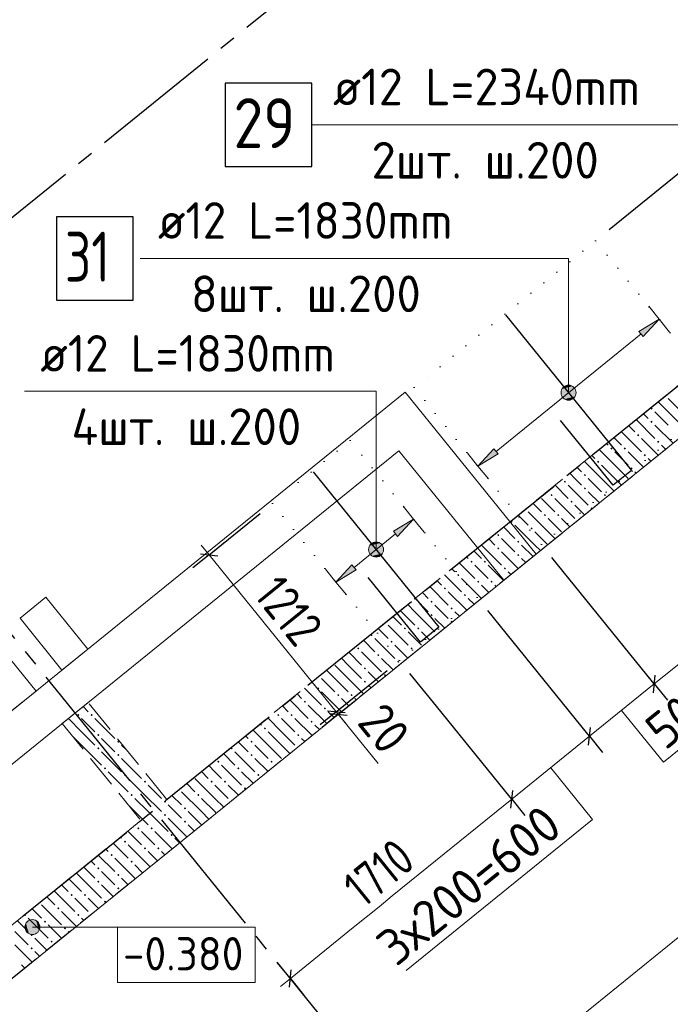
# Model space of a CAD drawing. Header units: millimetres. Extents: x 0 to 59400, y 0 to 42000.
# Tile 26 of 32: x 49489 to 53393, y 20063 to 25973. Entities that reach past the tile are written whole.
import ezdxf

# ---------------------------------------------------------------- set-up
doc = ezdxf.new("R2010")
doc.units = ezdxf.units.MM
for name, pattern in [('______2', [270, 200, -70]), ('______5', [1100, 800, -100, 100, -100]), ('______9', [100, 0, -100])]:
    doc.linetypes.add(name, pattern=pattern)
for name, color, linetype, lineweight in [('Standard', 7, 'Continuous', 25), ('ДОП Верх по У', 7, 'Continuous', 18), ('ЖБ Перекрытие верхний уровень_1', 7, 'Continuous', 18), ('ЖБ Перекрытие нижний уровень с отделкой', 7, 'Continuous', 13), ('Обрамление П-обр. равн.', 7, 'Continuous', 25), ('Общий01', 7, 'Continuous', 13), ('Позиционная метка номер позиции', 7, 'Continuous', 13), ('Размерная линия_ общее', 7, 'Continuous', 13)]:
    doc.layers.add(name, color=color, linetype=linetype, lineweight=lineweight)
doc.layers.add('ЖБ Стена верхний уровень', color=7, linetype='______2', lineweight=13, true_color=0x656565)
doc.layers.add('Оси', color=7, linetype='______5', lineweight=13, true_color=0x656565)
doc.styles.add('ISOCPEUR', font='txt')

msp = doc.modelspace()

# ---------------------------------------------------------------- hatches: boundary and pattern name
at = {"layer": 'ДОП Верх по У', "linetype": 'Continuous', "lineweight": 13, "transparency": 33554687}
for points in [[(53230.3, 24071.4), (53326.5, 24175.1), (53205.1, 24102.5)], [(51756.8, 22871.8), (51853, 22975.5), (51731.7, 22902.9)]]:
    msp.add_hatch(color=7, dxfattribs=at).paths.add_polyline_path(points)
for points in [[(52359.9, 23366.6), (52238.5, 23294), (52334.7, 23397.7)], [(51508.1, 22670.5), (51386.8, 22597.9), (51483, 22701.5)]]:
    msp.add_hatch(color=7, dxfattribs=at).paths.add_polyline_path(points, flags=16)
at = {"layer": 'ЖБ Стена верхний уровень', "linetype": 'Continuous', "lineweight": 18, "transparency": 33554687}
for points in [[(53274.1, 23639.6), (53280.6, 23646.1), (53287.1, 23639.6), (53280.6, 23633.1)], [(53274.1, 23559.6), (53280.6, 23566.1), (53287.1, 23559.6), (53280.6, 23553.1)], [(53194.1, 23479.6), (53200.6, 23486.1), (53207.1, 23479.6), (53200.6, 23473.1)], [(53034.1, 23399.6), (53040.6, 23406.1), (53047.1, 23399.6), (53040.6, 23393.1)], [(53114.1, 23399.6), (53120.6, 23406.1), (53127.1, 23399.6), (53120.6, 23393.1)], [(53314.1, 23439.6), (53320.6, 23446.1), (53327.1, 23439.6), (53320.6, 23433.1)], [(53234.1, 23359.6), (53240.6, 23366.1), (53247.1, 23359.6), (53240.6, 23353.1)], [(52954.1, 23319.6), (52960.6, 23326.1), (52967.1, 23319.6), (52960.6, 23313.1)], [(53154.1, 23279.6), (53160.6, 23286.1), (53167.1, 23279.6), (53160.6, 23273.1)], [(52874.1, 23239.6), (52880.6, 23246.1), (52887.1, 23239.6), (52880.6, 23233.1)], [(52754.1, 23199.6), (52760.6, 23206.1), (52767.1, 23199.6), (52760.6, 23193.1)], [(52674.1, 23119.6), (52680.6, 23126.1), (52687.1, 23119.6), (52680.6, 23113.1)], [(52874.1, 23159.6), (52880.6, 23166.1), (52887.1, 23159.6), (52880.6, 23153.1)], [(52994.1, 23119.6), (53000.6, 23126.1), (53007.1, 23119.6), (53000.6, 23113.1)], [(52794.1, 23079.6), (52800.6, 23086.1), (52807.1, 23079.6), (52800.6, 23073.1)], [(52634.1, 22999.6), (52640.6, 23006.1), (52647.1, 22999.6), (52640.6, 22993.1)], [(52714.1, 22999.6), (52720.6, 23006.1), (52727.1, 22999.6), (52720.6, 22993.1)], [(52914.1, 23039.6), (52920.6, 23046.1), (52926.9, 23039.7), (52919.7, 23033.9)], [(52434.1, 22959.6), (52440.6, 22966.1), (52447.1, 22959.6), (52440.6, 22953.1)], [(52354.1, 22879.6), (52360.6, 22886.1), (52367.1, 22879.6), (52360.6, 22873.1)], [(52554.1, 22919.6), (52560.6, 22926.1), (52567.1, 22919.6), (52560.6, 22913.1)], [(52474.1, 22839.6), (52480.6, 22846.1), (52487.1, 22839.6), (52480.6, 22833.1)], [(52354.1, 22799.6), (52360.6, 22806.1), (52367.1, 22799.6), (52360.6, 22793.1)], [(52474.1, 22759.6), (52480.6, 22766.1), (52487.1, 22759.6), (52480.6, 22753.1)], [(52194.1, 22719.6), (52200.6, 22726.1), (52207.1, 22719.6), (52200.6, 22713.1)], [(52274.1, 22719.6), (52280.6, 22726.1), (52287.1, 22719.6), (52280.6, 22713.1)], [(52114.1, 22639.6), (52120.6, 22646.1), (52127.1, 22639.6), (52120.6, 22633.1)], [(52394.1, 22679.6), (52400.6, 22686.1), (52407.1, 22679.6), (52400.6, 22673.1)], [(52234.1, 22599.6), (52240.6, 22606.1), (52247.1, 22599.6), (52240.6, 22593.1)], [(52314.1, 22599.6), (52320.6, 22606.1), (52327.1, 22599.6), (52320.6, 22593.1)], [(52034.1, 22559.6), (52040.6, 22566.1), (52047.1, 22559.6), (52040.6, 22553.1)], [(52154.1, 22519.6), (52160.6, 22526.1), (52167.1, 22519.6), (52160.6, 22513.1)], [(51954.1, 22479.6), (51960.6, 22486.1), (51967.1, 22479.6), (51960.6, 22473.1)], [(51954.1, 22399.6), (51960.6, 22406.1), (51967.1, 22399.6), (51960.6, 22393.1)], [(52074.1, 22439.6), (52080.6, 22446.1), (52087.1, 22439.6), (52080.6, 22433.1)], [(52074.1, 22359.6), (52080.6, 22366.1), (52087.1, 22359.6), (52079.9, 22353.8)], [(51594.1, 22279.6), (51600.6, 22286.1), (51607.1, 22279.6), (51600.6, 22273.1)], [(51794.1, 22319.6), (51800.6, 22326.1), (51807.1, 22319.6), (51800.6, 22313.1)], [(51874.1, 22319.6), (51880.6, 22326.1), (51887.1, 22319.6), (51880.6, 22313.1)], [(51714.1, 22239.6), (51720.6, 22246.1), (51727.1, 22239.6), (51720.6, 22233.1)], [(51514.1, 22199.6), (51520.6, 22206.1), (51527.1, 22199.6), (51520.6, 22193.1)], [(51634.1, 22159.6), (51640.6, 22166.1), (51647.1, 22159.6), (51640.6, 22153.1)], [(51834.1, 22199.6), (51840.6, 22206.1), (51847.1, 22199.6), (51840.6, 22193.1)], [(51754.1, 22119.6), (51760.6, 22126.1), (51767.1, 22119.6), (51760.6, 22113.1)], [(51554.1, 22079.6), (51560.6, 22086.1), (51567.1, 22079.6), (51560.6, 22073.1)], [(51674.1, 22039.6), (51680.6, 22046.1), (51687.1, 22039.6), (51680.6, 22033.1)], [(51554.1, 21999.6), (51560.6, 22006.1), (51567.1, 21999.6), (51560.6, 21993.1)], [(51274.1, 21959.6), (51280.6, 21966.1), (51287.1, 21959.6), (51280.6, 21953.1)], [(51394.1, 21919.6), (51400.6, 21926.1), (51407.1, 21919.6), (51400.6, 21913.1)], [(51474.1, 21919.6), (51480.6, 21926.1), (51487.1, 21919.6), (51480.6, 21913.1)], [(51194.1, 21879.6), (51200.6, 21886.1), (51207.1, 21879.6), (51200.6, 21873.1)], [(51314.1, 21839.6), (51320.6, 21846.1), (51327.1, 21839.6), (51320.6, 21833.1)], [(49834.1, 21799.6), (49840.6, 21806.1), (49847.1, 21799.6), (49840.6, 21793.1)], [(49914.1, 21799.6), (49920.6, 21806.1), (49927.1, 21799.6), (49920.6, 21793.1)], [(51034.1, 21799.6), (51040.6, 21806.1), (51047.1, 21799.6), (51040.6, 21793.1)], [(51114.1, 21799.6), (51120.6, 21806.1), (51127.1, 21799.6), (51120.6, 21793.1)], [(51234.1, 21759.6), (51240.6, 21766.1), (51247.1, 21759.6), (51240.6, 21753.1)], [(50954.1, 21719.6), (50960.6, 21726.1), (50967.1, 21719.6), (50960.6, 21713.1)], [(49954.1, 21679.6), (49960.6, 21686.1), (49967.1, 21679.6), (49960.6, 21673.1)], [(50074.1, 21639.6), (50080.6, 21646.1), (50087.1, 21639.6), (50080.6, 21633.1)], [(50874.1, 21639.6), (50880.6, 21646.1), (50887.1, 21639.6), (50880.6, 21633.1)], [(51154.1, 21679.6), (51160.6, 21686.1), (51167.1, 21679.6), (51160.6, 21673.1)], [(49954.1, 21599.6), (49960.6, 21606.1), (49967.1, 21599.6), (49960.6, 21593.1)], [(50754.1, 21599.6), (50760.6, 21606.1), (50767.1, 21599.6), (50760.6, 21593.1)], [(50074.1, 21559.6), (50080.6, 21566.1), (50087.1, 21559.6), (50080.6, 21553.1)], [(50674.1, 21519.6), (50680.6, 21526.1), (50687.1, 21519.6), (50680.6, 21513.1)], [(50874.1, 21559.6), (50880.6, 21566.1), (50887.1, 21559.6), (50880.6, 21553.1)], [(50994.1, 21519.6), (51000.6, 21526.1), (51007.1, 21519.6), (51000.6, 21513.1)], [(49994.1, 21479.6), (50000.6, 21486.1), (50007.1, 21479.6), (50000.6, 21473.1)], [(50794.1, 21479.6), (50800.6, 21486.1), (50807.1, 21479.6), (50800.6, 21473.1)], [(50114.1, 21439.6), (50120.6, 21446.1), (50127.1, 21439.6), (50120.6, 21433.1)], [(50234.1, 21399.6), (50240.6, 21406.1), (50247.1, 21399.6), (50240.6, 21393.1)], [(50634.1, 21399.6), (50640.6, 21406.1), (50647.1, 21399.6), (50640.6, 21393.1)], [(50714.1, 21399.6), (50720.6, 21406.1), (50727.1, 21399.6), (50720.6, 21393.1)], [(50914.1, 21439.6), (50920.6, 21446.1), (50927.1, 21439.6), (50920.6, 21433.1)], [(50834.1, 21359.6), (50840.6, 21366.1), (50847.1, 21359.6), (50840.6, 21353.1)], [(50154.1, 21319.6), (50160.6, 21326.1), (50167.1, 21319.6), (50160.6, 21313.1)], [(50354.1, 21279.6), (50360.6, 21286.1), (50362.2, 21284.5), (50355, 21278.7)], [(50362.2, 21284.5), (50367.1, 21279.6), (50360.6, 21273.1), (50355, 21278.7)], [(50554.1, 21319.6), (50560.6, 21326.1), (50567.1, 21319.6), (50560.6, 21313.1)], [(50757.2, 21282.7), (50760.6, 21286.1), (50760.9, 21285.7)], [(50474.1, 21239.6), (50480.6, 21246.1), (50487.1, 21239.6), (50480.6, 21233.1)], [(50354.1, 21199.6), (50360.6, 21206.1), (50367.1, 21199.6), (50360.6, 21193.1)], [(50474.1, 21159.6), (50480.6, 21166.1), (50487.1, 21159.6), (50480.6, 21153.1)], [(50194.1, 21119.6), (50200.6, 21126.1), (50207.1, 21119.6), (50200.6, 21113.1)], [(50274.1, 21119.6), (50280.6, 21126.1), (50287.1, 21119.6), (50280.6, 21113.1)], [(50114.1, 21039.6), (50120.6, 21046.1), (50127.1, 21039.6), (50120.6, 21033.1)], [(50394.1, 21079.6), (50400.6, 21086.1), (50407.1, 21079.6), (50400.6, 21073.1)], [(50234.1, 20999.6), (50240.6, 21006.1), (50247.1, 20999.6), (50240.6, 20993.1)], [(50314.1, 20999.6), (50320.6, 21006.1), (50327.1, 20999.6), (50320.6, 20993.1)], [(50034.1, 20959.6), (50040.6, 20966.1), (50047.1, 20959.6), (50040.6, 20953.1)], [(50154.1, 20919.6), (50160.6, 20926.1), (50167.1, 20919.6), (50160.6, 20913.1)], [(49954.1, 20879.6), (49960.6, 20886.1), (49967.1, 20879.6), (49960.6, 20873.1)], [(49954.1, 20799.6), (49960.6, 20806.1), (49967.1, 20799.6), (49960.6, 20793.1)], [(50074.1, 20839.6), (50080.6, 20846.1), (50087.1, 20839.6), (50080.6, 20833.1)], [(50074.1, 20759.6), (50080.6, 20766.1), (50087.1, 20759.6), (50080.6, 20753.1)], [(49794.1, 20719.6), (49800.6, 20726.1), (49807.1, 20719.6), (49800.6, 20713.1)], [(49874.1, 20719.6), (49880.6, 20726.1), (49887.1, 20719.6), (49880.6, 20713.1)], [(49994.1, 20679.6), (50000.6, 20686.1), (50007.1, 20679.6), (50000.6, 20673.1)], [(49714.1, 20639.6), (49720.6, 20646.1), (49727.1, 20639.6), (49720.6, 20633.1)], [(49522.3, 20604.4), (49527.1, 20599.6), (49520.6, 20593.1), (49515.1, 20598.6)], [(49634.1, 20559.6), (49640.6, 20566.1), (49647.1, 20559.6), (49640.6, 20553.1)], [(49834.1, 20599.6), (49840.6, 20606.1), (49847.1, 20599.6), (49840.6, 20593.1)], [(49916.1, 20601.6), (49920.6, 20606.1), (49921, 20605.6)], [(49754.1, 20519.6), (49760.6, 20526.1), (49767.1, 20519.6), (49760.6, 20513.1)], [(49554.1, 20479.6), (49560.6, 20486.1), (49567.1, 20479.6), (49560.6, 20473.1)], [(49554.1, 20399.6), (49560.6, 20406.1), (49567.1, 20399.6), (49560.6, 20393.1)], [(49674.1, 20439.6), (49680.6, 20446.1), (49687.1, 20439.6), (49680.6, 20433.1)]]:
    msp.add_hatch(color=7, dxfattribs=at).paths.add_polyline_path(points, flags=16)
at = {"layer": 'Обрамление П-обр. равн.', "linetype": 'Continuous', "lineweight": 13, "transparency": 33554687}
for points in [[(49565.3, 20481.9), (49565.3, 20571.9), (49542.8, 20565.6)], [(49587.8, 20488.3), (49587.8, 20565.6), (49565.3, 20571.9)], [(49587.8, 20488.3), (49565.3, 20571.9), (49565.3, 20481.9)], [(49526.6, 20504.4), (49526.6, 20549.4), (49520.3, 20526.9)], [(49542.8, 20488.3), (49542.8, 20565.6), (49526.6, 20549.4)], [(49542.8, 20488.3), (49526.6, 20549.4), (49526.6, 20504.4)], [(49565.3, 20481.9), (49542.8, 20565.6), (49542.8, 20488.3)], [(49604, 20504.4), (49604, 20549.4), (49587.8, 20565.6)], [(49604, 20504.4), (49587.8, 20565.6), (49587.8, 20488.3)], [(49604, 20549.4), (49604, 20504.4), (49610.3, 20526.9)]]:
    msp.add_hatch(color=7, dxfattribs=at).paths.add_polyline_path(points)
at = {"layer": 'Позиционная метка номер позиции', "linetype": 'Continuous', "lineweight": 13, "transparency": 33554687}
for points in [[(52743.8, 23757), (52821.2, 23757), (52805, 23773.2)], [(52743.8, 23757), (52805, 23773.2), (52760, 23773.2)], [(52760, 23773.2), (52805, 23773.2), (52782.5, 23779.5)], [(52737.5, 23734.5), (52827.5, 23734.5), (52821.2, 23757)], [(52737.5, 23734.5), (52821.2, 23757), (52743.8, 23757)], [(52743.8, 23712), (52827.5, 23734.5), (52737.5, 23734.5)], [(52743.8, 23712), (52821.2, 23712), (52827.5, 23734.5)], [(52760, 23695.8), (52821.2, 23712), (52743.8, 23712)], [(52760, 23695.8), (52805, 23695.8), (52821.2, 23712)], [(52805, 23695.8), (52760, 23695.8), (52782.5, 23689.6)], [(51582.7, 22793), (51672.7, 22793), (51666.4, 22815.5)], [(51582.7, 22793), (51666.4, 22815.5), (51589, 22815.5)], [(51589, 22815.5), (51666.4, 22815.5), (51650.2, 22831.7)], [(51589, 22815.5), (51650.2, 22831.7), (51605.2, 22831.7)], [(51605.2, 22831.7), (51650.2, 22831.7), (51627.7, 22838)], [(51589, 22770.5), (51672.7, 22793), (51582.7, 22793)], [(51589, 22770.5), (51666.4, 22770.5), (51672.7, 22793)], [(51605.2, 22754.3), (51666.4, 22770.5), (51589, 22770.5)], [(51605.2, 22754.3), (51650.2, 22754.3), (51666.4, 22770.5)], [(51650.2, 22754.3), (51605.2, 22754.3), (51627.7, 22748)]]:
    msp.add_hatch(color=7, dxfattribs=at).paths.add_polyline_path(points)

# ---------------------------------------------------------------- linework, layer by layer
at = {"layer": 'Standard', "color": 7, "linetype": '______9', "lineweight": 13, "transparency": 33554687}
for p, q in [((52945.2, 24646), (51857.1, 23765)), ((53707.9, 23704), (52945.2, 24646)), ((51857.1, 23765), (52619.8, 22823.1)), ((52619.8, 22823.1), (53707.9, 23704)), ((51471.7, 23446.5), (51005.4, 23068.9)), ((52234.4, 22504.5), (51471.7, 23446.5)), ((51005.4, 23068.9), (51768.1, 22126.9)), ((51768.1, 22126.9), (52234.4, 22504.5))]:
    msp.add_line(p, q, dxfattribs=at)
at = {"layer": 'ДОП Верх по У', "color": 251, "linetype": 'Continuous', "lineweight": 13, "true_color": 0x494949, "transparency": 33554687}
for p, q in [((53326.5, 24175.1), (53263.5, 24252.8)), ((53326.5, 24175.1), (53205.1, 24102.5)), ((53230.3, 24071.4), (53326.5, 24175.1)), ((53326.5, 24175.1), (53389.4, 24097.4)), ((53326.5, 24175.1), (53326.5, 24175.1)), ((52347.3, 23382.1), (53217.7, 24087)), ((53205.1, 24102.5), (53230.3, 24071.4)), ((52238.5, 23294), (52175.5, 23371.7)), ((52238.5, 23294), (52334.7, 23397.7)), ((52359.9, 23366.6), (52238.5, 23294)), ((52334.7, 23397.7), (52359.9, 23366.6)), ((52238.5, 23294), (52301.4, 23216.3)), ((52238.5, 23294), (52238.5, 23294)), ((51853, 22975.5), (51790.1, 23053.2)), ((51853, 22975.5), (51731.7, 22902.9)), ((51756.8, 22871.8), (51853, 22975.5)), ((51853, 22975.5), (51916, 22897.8)), ((51853, 22975.5), (51853, 22975.5)), ((51495.6, 22686), (51744.2, 22887.4)), ((51731.7, 22902.9), (51756.8, 22871.8)), ((51386.8, 22597.9), (51483, 22701.5)), ((51483, 22701.5), (51508.1, 22670.5)), ((51386.8, 22597.9), (51323.8, 22675.6)), ((51508.1, 22670.5), (51386.8, 22597.9)), ((51386.8, 22597.9), (51449.7, 22520.2)), ((51386.8, 22597.9), (51386.8, 22597.9))]:
    msp.add_line(p, q, dxfattribs=at)
at = {"layer": 'ДОП Верх по У', "color": 7, "linetype": 'Continuous', "lineweight": 25, "transparency": 33554687}
for points in [[(50722.1, 25092.1), (51242.1, 25092.1), (51242.1, 25592.1), (50722.1, 25592.1), (50722.1, 25092.1)], [(49710.5, 24290.5), (50170.5, 24290.5), (50170.5, 24790.5), (49710.5, 24790.5), (49710.5, 24290.5)], [(52404.9, 24200.8), (53160, 23268.2), (53049.7, 23178.9), (52735.1, 23567.5)], [(51250.1, 23259.3), (52005.2, 22326.7), (51894.9, 22237.3), (51580.2, 22625.9)]]:
    msp.add_lwpolyline(points, dxfattribs=at)
at = {"layer": 'ЖБ Перекрытие верхний уровень_1', "color": 7, "linetype": 'Continuous', "lineweight": 18, "transparency": 33554687}
for p, q in [((52394.4, 22608.4), (55406.2, 25047.1)), ((47777.7, 20156.7), (51765, 23385.6)), ((51765, 23385.6), (52394.4, 22608.4)), ((49646.3, 22506.2), (49490.8, 22380.4)), ((49898, 22195.4), (49646.3, 22506.2)), ((49490.8, 22380.4), (49742.6, 22069.5)), ((49587.1, 21943.6), (49335.4, 22254.5)), ((49742.6, 22069.5), (49898, 22195.4)), ((49431.7, 21817.8), (49587.1, 21943.6))]:
    msp.add_line(p, q, dxfattribs=at)
at = {"layer": 'ЖБ Перекрытие нижний уровень с отделкой', "color": 7, "linetype": 'Continuous', "lineweight": 13, "transparency": 33554687}
for p, q in [((51802, 23737.2), (47527.7, 20276)), ((52588.7, 22765.8), (51802, 23737.2)), ((48595.3, 19532), (52588.7, 22765.8))]:
    msp.add_line(p, q, dxfattribs=at)
at = {"layer": 'ЖБ Стена верхний уровень', "color": 251, "linetype": '______2', "lineweight": 13, "true_color": 0x656565, "transparency": 33554687}
for p, q in [((55054.2, 25084), (52431.3, 22960.1)), ((52588.7, 22765.8), (55211.5, 24889.7)), ((52431.3, 22960.1), (50371.9, 21292.4)), ((48595.3, 19532), (52588.7, 22765.8)), ((49899.9, 21875.2), (49744.5, 21749.4)), ((50371.9, 21292.4), (49899.9, 21875.2)), ((49744.5, 21749.4), (50216.5, 21166.5)), ((50216.5, 21166.5), (48506.7, 19782))]:
    msp.add_line(p, q, dxfattribs=at)
at = {"layer": 'ЖБ Стена верхний уровень', "color": 9, "linetype": 'Continuous', "lineweight": 18, "true_color": 0xc7c7c7, "transparency": 33554687}
for p, q in [((53380.6, 23699.6), (53460.6, 23619.6)), ((53380.6, 23619.6), (53320.2, 23679.9)), ((53260.6, 23579.6), (53231.8, 23608.3)), ((53300.6, 23619.6), (53380.6, 23539.6)), ((53380.6, 23619.6), (53460.6, 23539.6)), ((53143.4, 23536.7), (53180.6, 23499.6)), ((53187.6, 23572.5), (53300.6, 23459.6)), ((53300.6, 23539.6), (53409.6, 23430.6)), ((53060.6, 23459.6), (53055, 23465.1)), ((53100.6, 23499.6), (53220.6, 23379.6)), ((53010.8, 23429.3), (53020.6, 23419.6)), ((53100.6, 23419.6), (53060.6, 23459.6)), ((53220.6, 23459.6), (53321.2, 23359)), ((53365.4, 23394.8), (53340.6, 23419.6)), ((52922.4, 23357.7), (52940.6, 23339.6)), ((53060.6, 23299.6), (52966.6, 23393.5)), ((53060.6, 23379.6), (53140.6, 23299.6)), ((53140.6, 23379.6), (53232.8, 23287.4)), ((52834, 23286.1), (52860.6, 23259.6)), ((52980.6, 23219.6), (52878.2, 23321.9)), ((52980.6, 23299.6), (53060.6, 23219.6)), ((53060.6, 23299.6), (53140.6, 23219.6)), ((53277, 23323.2), (53260.6, 23339.6)), ((52820.6, 23219.6), (52789.8, 23250.4)), ((53188.6, 23251.6), (53180.6, 23259.6)), ((52701.4, 23178.8), (52780.6, 23099.6)), ((52780.6, 23179.6), (52900.6, 23059.6)), ((52860.6, 23179.6), (52820.6, 23219.6)), ((52900.6, 23219.6), (52980.6, 23139.6)), ((52980.6, 23219.6), (53056, 23144.2)), ((53060.6, 23219.6), (53100.2, 23180)), ((52657.2, 23143), (52660.6, 23139.6)), ((52900.6, 23139.6), (52967.5, 23072.6)), ((52568.8, 23071.4), (52620.6, 23019.6)), ((52660.6, 23059.6), (52620.6, 23099.6)), ((52700.6, 23019.6), (52660.6, 23059.6)), ((52700.6, 23099.6), (52820.6, 22979.6)), ((52820.6, 23059.6), (52879.1, 23001)), ((52480.4, 22999.8), (52540.6, 22939.6)), ((52660.6, 22899.6), (52540.6, 23019.6)), ((52580.6, 22819.6), (52460.6, 22939.6)), ((52660.6, 22979.6), (52740.6, 22899.6)), ((52740.6, 22979.6), (52790.7, 22929.4)), ((52392, 22928.2), (52460.6, 22859.6)), ((52580.6, 22899.6), (52658.1, 22822)), ((52660.6, 22899.6), (52702.3, 22857.8)), ((52259.3, 22820.8), (52260.6, 22819.6)), ((52260.6, 22819.6), (52380.6, 22699.6)), ((52303.5, 22856.6), (52340.6, 22819.6)), ((52420.6, 22819.6), (52380.6, 22859.6)), ((52460.6, 22779.6), (52420.6, 22819.6)), ((52500.6, 22819.6), (52569.7, 22750.4)), ((52580.6, 22819.6), (52613.9, 22786.2)), ((52215.1, 22785), (52260.6, 22739.6)), ((52380.6, 22779.6), (52481.3, 22678.8)), ((52126.7, 22713.4), (52220.6, 22619.6)), ((52170.9, 22749.2), (52180.6, 22739.6)), ((52260.6, 22659.6), (52220.6, 22699.6)), ((52300.6, 22699.6), (52392.9, 22607.3)), ((52500.6, 22739.6), (52525.5, 22714.6)), ((52038.3, 22641.8), (52140.6, 22539.6)), ((52082.5, 22677.6), (52100.6, 22659.6)), ((52300.6, 22619.6), (52260.6, 22659.6)), ((52420.6, 22659.6), (52437.1, 22643)), ((51994.1, 22606), (52020.6, 22579.6)), ((52260.3, 22499.9), (52140.6, 22619.6)), ((52260.6, 22579.6), (52304.5, 22535.7)), ((52340.6, 22579.6), (52348.7, 22571.5)), ((51905.7, 22534.4), (51940.6, 22499.6)), ((51949.9, 22570.2), (52060.6, 22459.6)), ((52171.9, 22428.3), (52060.6, 22539.6)), ((51817.3, 22462.8), (51860.6, 22419.6)), ((51861.5, 22498.6), (51940.6, 22419.6)), ((52020.6, 22419.6), (51980.6, 22459.6)), ((52180.6, 22499.6), (52216.1, 22464.1)), ((51780.6, 22419.6), (51773.1, 22427)), ((51780.6, 22419.6), (51860.6, 22339.6)), ((51860.6, 22419.6), (51980.6, 22299.6)), ((52060.6, 22379.6), (52020.6, 22419.6)), ((52100.6, 22419.6), (52127.7, 22392.5)), ((51700.6, 22339.6), (51820.6, 22219.6)), ((51728.9, 22391.3), (51780.6, 22339.6)), ((51980.6, 22379.6), (52039.3, 22320.9)), ((51640.5, 22319.7), (51700.6, 22259.6)), ((51860.6, 22259.6), (51820.6, 22299.6)), ((51900.6, 22299.6), (51950.8, 22249.3)), ((51552.1, 22248.1), (51620.6, 22179.6)), ((51620.6, 22259.6), (51740.6, 22139.6)), ((51900.6, 22219.6), (51860.6, 22259.6)), ((51463.7, 22176.5), (51540.6, 22099.6)), ((51540.6, 22179.6), (51660.6, 22059.6)), ((51818.2, 22141.9), (51740.6, 22219.6)), ((51860.6, 22179.6), (51862.4, 22177.7)), ((51460.6, 22099.6), (51419.5, 22140.7)), ((51729.8, 22070.3), (51660.6, 22139.6)), ((51380.6, 22019.6), (51331.1, 22069.1)), ((51380.6, 22099.6), (51460.6, 22019.6)), ((51460.6, 22099.6), (51540.6, 22019.6)), ((51620.6, 22019.6), (51580.6, 22059.6)), ((51260.6, 21979.6), (51242.6, 21997.5)), ((51300.6, 22019.6), (51380.6, 21939.6)), ((51380.6, 22019.6), (51460.6, 21939.6)), ((51460.6, 22019.6), (51553, 21927.1)), ((51641.4, 21998.7), (51620.6, 22019.6)), ((51154.2, 21925.9), (51180.6, 21899.6)), ((51198.4, 21961.7), (51300.6, 21859.6)), ((51300.6, 21939.6), (51420.4, 21819.7)), ((51580.6, 21979.6), (51597.2, 21962.9)), ((51110, 21890.1), (51220.6, 21779.6)), ((51460.6, 21859.6), (51420.6, 21899.6)), ((51500.6, 21899.6), (51508.8, 21891.3)), ((49900.6, 21819.6), (49869.5, 21850.6)), ((51100.6, 21819.6), (51065.8, 21854.3)), ((51220.6, 21859.6), (51332, 21748.2)), ((51376.2, 21783.9), (51340.6, 21819.6)), ((51464.6, 21855.5), (51460.6, 21859.6)), ((49860.6, 21699.6), (49781.1, 21779)), ((49860.6, 21779.6), (49940.6, 21699.6)), ((49940.6, 21779.6), (50060.6, 21659.6)), ((51060.6, 21699.6), (50977.4, 21782.7)), ((51060.6, 21779.6), (51140.6, 21699.6)), ((51140.6, 21779.6), (51243.6, 21676.6)), ((49860.6, 21699.6), (49940.6, 21619.6)), ((50980.6, 21619.6), (50889, 21711.1)), ((50933.2, 21746.9), (50940.6, 21739.6)), ((50980.6, 21699.6), (51060.6, 21619.6)), ((51060.6, 21699.6), (51140.6, 21619.6)), ((51287.8, 21712.4), (51260.6, 21739.6)), ((49802.7, 21677.4), (49860.6, 21619.6)), ((50020.6, 21619.6), (49980.6, 21659.6)), ((50820.6, 21619.6), (50800.6, 21639.5)), ((50844.8, 21675.3), (50860.6, 21659.6)), ((51199.4, 21640.8), (51180.6, 21659.6)), ((49860.6, 21619.6), (49980.6, 21499.6)), ((49980.6, 21579.6), (50100.6, 21459.6)), ((50060.6, 21579.6), (50020.6, 21619.6)), ((50100.6, 21619.6), (50134, 21586.2)), ((50780.6, 21579.6), (50900.6, 21459.6)), ((50860.6, 21579.6), (50820.6, 21619.6)), ((50900.6, 21619.6), (50980.6, 21539.6)), ((50980.6, 21619.6), (51060.6, 21539.6)), ((51060.6, 21619.6), (51111, 21569.2)), ((50100.6, 21539.6), (50220.6, 21419.6)), ((50712.2, 21567.9), (50780.6, 21499.6)), ((50900.6, 21539.6), (50978.4, 21461.8)), ((50020.6, 21459.6), (50140.6, 21339.6)), ((50579.6, 21460.6), (50620.6, 21419.6)), ((50660.6, 21459.6), (50623.8, 21496.4)), ((50700.6, 21419.6), (50660.6, 21459.6)), ((50700.6, 21499.6), (50820.6, 21379.6)), ((50820.6, 21459.6), (50889.9, 21390.2)), ((51022.6, 21497.6), (51020.6, 21499.6)), ((50260.6, 21299.6), (50140.6, 21419.6)), ((50660.6, 21299.6), (50540.6, 21419.6)), ((50260.6, 21379.6), (50340.6, 21299.6)), ((50580.6, 21219.6), (50460.6, 21339.6)), ((50491.2, 21389), (50540.6, 21339.6)), ((50660.6, 21379.6), (50740.6, 21299.6)), ((50740.6, 21379.6), (50801.5, 21318.6)), ((50180.6, 21299.6), (50260.6, 21219.6)), ((50260.6, 21299.6), (50314.4, 21245.8)), ((50402.8, 21317.4), (50460.6, 21259.6)), ((50580.6, 21299.6), (50660.6, 21219.6)), ((50660.6, 21299.6), (50713.1, 21247)), ((50180.6, 21219.6), (50143.3, 21256.8)), ((50180.6, 21219.6), (50225.9, 21174.2)), ((50260.6, 21219.6), (50270.2, 21210)), ((50314.4, 21245.8), (50340.6, 21219.6)), ((50420.6, 21219.6), (50380.6, 21259.6)), ((50460.6, 21179.6), (50420.6, 21219.6)), ((50500.6, 21219.6), (50580.5, 21139.6)), ((50580.6, 21219.6), (50624.7, 21175.4)), ((50660.6, 21219.6), (50668.9, 21211.2)), ((50226, 21174.2), (50260.6, 21139.6)), ((50270.2, 21210), (50380.6, 21099.6)), ((50380.6, 21179.6), (50492.1, 21068)), ((50137.5, 21102.6), (50220.6, 21019.6)), ((50260.6, 21059.6), (50220.6, 21099.6)), ((50300.6, 21099.6), (50403.7, 20996.4)), ((50500.6, 21139.6), (50536.3, 21103.8)), ((50093.3, 21066.8), (50100.6, 21059.6)), ((50300.6, 21019.6), (50260.6, 21059.6)), ((50420.6, 21059.6), (50447.9, 21032.2)), ((50004.9, 20995.2), (50020.6, 20979.6)), ((50049.1, 21031), (50140.6, 20939.6)), ((50260.6, 20899.6), (50140.6, 21019.6)), ((49916.5, 20923.6), (49940.6, 20899.6)), ((49960.7, 20959.4), (50060.6, 20859.6)), ((50180.6, 20819.6), (50060.6, 20939.6)), ((50260.6, 20979.6), (50315.3, 20924.9)), ((50340.6, 20979.6), (50359.5, 20960.6)), ((49872.3, 20887.8), (49940.6, 20819.6)), ((50180.6, 20899.6), (50226.9, 20853.3)), ((50260.6, 20899.6), (50271.1, 20889.1)), ((49783.9, 20816.2), (49860.6, 20739.6)), ((49828.1, 20852), (49860.6, 20819.6)), ((49860.6, 20819.6), (49980.6, 20699.6)), ((50020.6, 20819.6), (49980.6, 20859.6)), ((50060.6, 20779.6), (50020.6, 20819.6)), ((50100.6, 20819.6), (50138.5, 20781.7)), ((50180.6, 20819.6), (50182.7, 20817.5)), ((49739.7, 20780.4), (49780.6, 20739.6)), ((49980.6, 20779.6), (50050.1, 20710.1)), ((49651.3, 20708.8), (49700.6, 20659.6)), ((49700.6, 20739.6), (49820.6, 20619.6)), ((49860.6, 20659.6), (49820.6, 20699.6)), ((49900.6, 20699.6), (49961.7, 20638.5)), ((49562.9, 20637.3), (49620.6, 20579.6)), ((49620.6, 20659.6), (49740.6, 20539.6)), ((49900.6, 20619.6), (49860.6, 20659.6)), ((49540.6, 20579.6), (49660.6, 20459.6)), ((49829, 20531.1), (49740.6, 20619.6)), ((49860.6, 20579.6), (49873.3, 20566.9)), ((49474.5, 20565.7), (49540.6, 20499.6)), ((49740.6, 20459.5), (49660.6, 20539.6)), ((49460.6, 20499.6), (49540.6, 20419.6)), ((49620.6, 20419.6), (49580.6, 20459.6)), ((49780.6, 20499.6), (49784.8, 20495.3)), ((49460.6, 20419.6), (49563.8, 20316.3)), ((49652.2, 20387.9), (49620.6, 20419.6)), ((49580.6, 20379.6), (49608, 20352.1)), ((49500.6, 20299.6), (49519.6, 20280.5))]:
    msp.add_line(p, q, dxfattribs=at)
at = {"layer": 'Обрамление П-обр. равн.', "color": 7, "linetype": 'Continuous', "lineweight": 13, "transparency": 33554687}
for p, q in [((49565.3, 20571.9), (49565.3, 20571.9)), ((49520.3, 20526.9), (49520.3, 20526.9)), ((50075.3, 20526.9), (49565.3, 20526.9)), ((49610.3, 20526.9), (49610.3, 20526.9)), ((49565.3, 20481.9), (49565.3, 20481.9))]:
    msp.add_line(p, q, dxfattribs=at)
msp.add_circle((49565.3, 20526.9), 45, dxfattribs=at)
at = {"layer": 'Общий01', "color": 7, "linetype": 'Continuous', "lineweight": 18, "transparency": 33554687}
msp.add_lwpolyline([(50075.3, 20193.6), (50902, 20193.6), (50902, 20526.9), (50075.3, 20526.9), (50075.3, 20193.6)], dxfattribs=at)
at = {"layer": 'Оси', "color": 8, "linetype": '______5', "lineweight": -3, "transparency": 33554687}
for p, q in [((52229, 18840.1), (40850.9, 32890.9)), ((45722.8, 21773.9), (55810.1, 29942.5)), ((47799.5, 19209.3), (57886.9, 27377.9))]:
    msp.add_line(p, q, dxfattribs=at)
at = {"layer": 'Позиционная метка номер позиции', "color": 7, "linetype": 'Continuous', "lineweight": 13, "transparency": 33554687}
for p, q in [((54704.1, 25342.1), (51242.1, 25342.1)), ((54446.8, 25342.1), (51242.1, 25342.1)), ((52782.5, 23779.5), (52782.5, 23779.5)), ((52737.5, 23734.5), (52737.5, 23734.5)), ((52827.5, 23734.5), (52827.5, 23734.5)), ((52782.5, 23689.6), (52782.5, 23689.6)), ((51627.7, 22838), (51627.7, 22838)), ((51582.7, 22793), (51582.7, 22793)), ((51672.7, 22793), (51672.7, 22793)), ((51627.7, 22748), (51627.7, 22748))]:
    msp.add_line(p, q, dxfattribs=at)
at = {"layer": 'Позиционная метка номер позиции', "color": 251, "linetype": 'Continuous', "lineweight": 13, "true_color": 0x656565, "transparency": 33554687}
msp.add_line((51640.2, 21508.8), (51401.1, 21804.2), dxfattribs=at)
at = {"layer": 'Позиционная метка номер позиции', "color": 7, "linetype": 'Continuous', "lineweight": 13, "transparency": 33554687}
for points in [[(52782.5, 23734.5), (52782.5, 24540.5), (50212.5, 24540.5)], [(51627.7, 22793), (51627.7, 23743), (49517.7, 23743)]]:
    msp.add_lwpolyline(points, dxfattribs=at)
at = {"layer": 'Позиционная метка номер позиции', "color": 251, "linetype": 'Continuous', "lineweight": 13, "true_color": 0x656565, "transparency": 33554687}
for points in [[(53100, 21826.8), (53351.8, 21515.9), (53717, 21811.7)], [(52675.5, 21483), (52927.2, 21172.1), (51808.1, 20266)]]:
    msp.add_lwpolyline(points, dxfattribs=at)
at = {"layer": 'Позиционная метка номер позиции', "color": 7, "linetype": 'Continuous', "lineweight": 13, "transparency": 33554687}
for centre in [(52782.5, 23734.5), (51627.7, 22793)]:
    msp.add_circle(centre, 45, dxfattribs=at)
at = {"layer": 'Размерная линия_ общее', "color": 251, "linetype": 'Continuous', "lineweight": -3, "true_color": 0x656565, "transparency": 33554687}
for p, q in [((53490.5, 25087.5), (53026.8, 24712.1)), ((50625.9, 22761.6), (50931.6, 23009.1)), ((50625.9, 22761.6), (50723.1, 22840.2)), ((50625.9, 22761.6), (50528.8, 22682.9)), ((53297.2, 21986.4), (53218.6, 22083.6)), ((53297.2, 21986.4), (53375.9, 21889.3)), ((51388.6, 21819.6), (51485.7, 21898.3)), ((51401.1, 21804.2), (51498.3, 21882.8)), ((51388.6, 21819.6), (51291.4, 21741)), ((51401.1, 21804.2), (51304, 21725.5)), ((52908.7, 21671.8), (52830, 21769)), ((52908.7, 21671.8), (52987.3, 21574.7)), ((52442.3, 21294.2), (52363.7, 21391.4)), ((52442.3, 21294.2), (52521, 21197.1)), ((51113.2, 20218), (51034.5, 20315.2)), ((51113.2, 20218), (51191.8, 20120.9)), ((51113.2, 20218), (51113.2, 20218))]:
    msp.add_line(p, q, dxfattribs=at)
at = {"layer": 'Размерная линия_ общее', "color": 7, "linetype": 'Continuous', "lineweight": 13, "transparency": 33554687}
msp.add_line((51914.4, 19228.6), (56771.5, 23161.9), dxfattribs=at)
at = {"layer": 'Размерная линия_ общее', "color": 251, "linetype": 'Continuous', "lineweight": 13, "true_color": 0x656565, "transparency": 33554687}
for p, q in [((50625.9, 22761.6), (50578.7, 22819.9)), ((53297.2, 21986.4), (54385.3, 22867.4)), ((50625.9, 22761.6), (51388.6, 21819.6)), ((52908.7, 21671.8), (53297.2, 21986.4)), ((51388.6, 21819.6), (51401.1, 21804.2)), ((51401.1, 21804.2), (51448.3, 21745.9)), ((52442.3, 21294.2), (52908.7, 21671.8)), ((51113.2, 20218), (51054.9, 20170.8))]:
    msp.add_line(p, q, dxfattribs=at)
at = {"layer": 'Размерная линия_ общее', "color": 251, "linetype": 'Continuous', "lineweight": 25, "true_color": 0x656565, "transparency": 33554687}
for p, q in [((50573.2, 22767.1), (50678.6, 22756)), ((53291.7, 21933.7), (53302.8, 22039.2)), ((51335.9, 21825.2), (51441.3, 21814.1)), ((51348.4, 21809.7), (51453.9, 21798.6)), ((52903.1, 21619.1), (52914.2, 21724.5)), ((52436.8, 21241.5), (52447.9, 21347)), ((51107.6, 20165.3), (51118.7, 20270.8))]:
    msp.add_line(p, q, dxfattribs=at)
at = {"layer": 'Размерная линия_ общее', "color": 251, "linetype": 'Continuous', "lineweight": -3, "true_color": 0x656565, "transparency": 33554687}
for points in [[(53297.2, 21986.4), (53286.5, 21999.6), (53286.5, 21999.6), (52682.7, 22745.3)], [(52908.7, 21671.8), (52898, 21685), (52898, 21685), (52297.4, 22426.8)], [(51388.6, 21819.6), (51401.8, 21830.3), (51401.8, 21830.3), (51694.3, 22067.2)], [(52442.3, 21294.2), (52431.6, 21307.4), (52431.6, 21307.4), (51989.5, 21853.5), (51989.5, 21853.5), (51831, 22049.2)], [(51401.1, 21804.2), (51414.3, 21814.9), (51414.3, 21814.9), (51508.1, 21890.8)]]:
    msp.add_lwpolyline(points, dxfattribs=at)
at = {"layer": 'Размерная линия_ общее', "color": 251, "linetype": 'Continuous', "lineweight": 13, "true_color": 0x656565, "transparency": 33554687}
msp.add_lwpolyline([(51113.2, 20218), (51490.6, 20523.6), (51490.6, 20523.6), (51645.8, 20649.3), (51645.8, 20649.3), (51725.1, 20713.5), (51725.1, 20713.5), (52442.3, 21294.2)], dxfattribs=at)

# ---------------------------------------------------------------- texts
at = {"layer": 'ДОП Верх по У', "color": 7, "linetype": 'Continuous', "lineweight": 13, "transparency": 33554687, "attachment_point": 7, "style": 'ISOCPEUR'}
for s, insert, char_height, width in [('\\W0.96;ø12 L=2340mm ', (51369.1, 25459.5), 220, 2172.611), ('\\W0.87;29', (50772.1, 25202.1), 300, 550.811), ('\\W0.97;2шт. ш.200 ', (51600.1, 25019.5), 220, 1712.331), ('\\W0.94;ø12 L=1830mm ', (50318.5, 24657.9), 220, 2104.383), ('\\W0.75;31', (49760.5, 24400.5), 300, 472.272), ('\\W0.97;8шт. ш.200 ', (50516.5, 24217.9), 220, 1712.324), ('\\W0.94;ø12 L=1830mm ', (49612.7, 23860.3), 220, 2104.383), ('\\W0.97;4шт. ш.200 ', (49799.7, 23420.3), 220, 1734.412)]:
    msp.add_mtext(s, dxfattribs=dict(at, insert=insert, char_height=char_height, width=width))
at = {"layer": 'Общий01', "color": 7, "linetype": 'Continuous', "lineweight": 18, "transparency": 33554687, "insert": (50108.6, 20266.9), "char_height": 200, "width": 854.29, "attachment_point": 7, "style": 'ISOCPEUR'}
msp.add_mtext('\\W0.95;-0.380', dxfattribs=at)
at = {"layer": 'Размерная линия_ общее', "color": 251, "linetype": 'Continuous', "lineweight": 25, "true_color": 0x656565, "transparency": 33554687, "char_height": 220, "attachment_point": 7, "style": 'ISOCPEUR'}
for s, insert, width, rotation in [('\\W0.80;1212', (50886.9, 22518.7), 615.716, 308.99683), ('\\W0.91;500', (53363.1, 21583.1), 561.988, 38.99682), ('\\W0.87;20', (51507.6, 21752.1), 403.922, 308.99683), ('\\W0.97;3х200=600', (51748.4, 20284.3), 1491.431, 38.99682), ('\\W0.80;1710', (51549.7, 20635.8), 615.705, 38.99682)]:
    msp.add_mtext(s, dxfattribs=dict(at, insert=insert, width=width, rotation=rotation))

doc.saveas('drawing.dxf')
